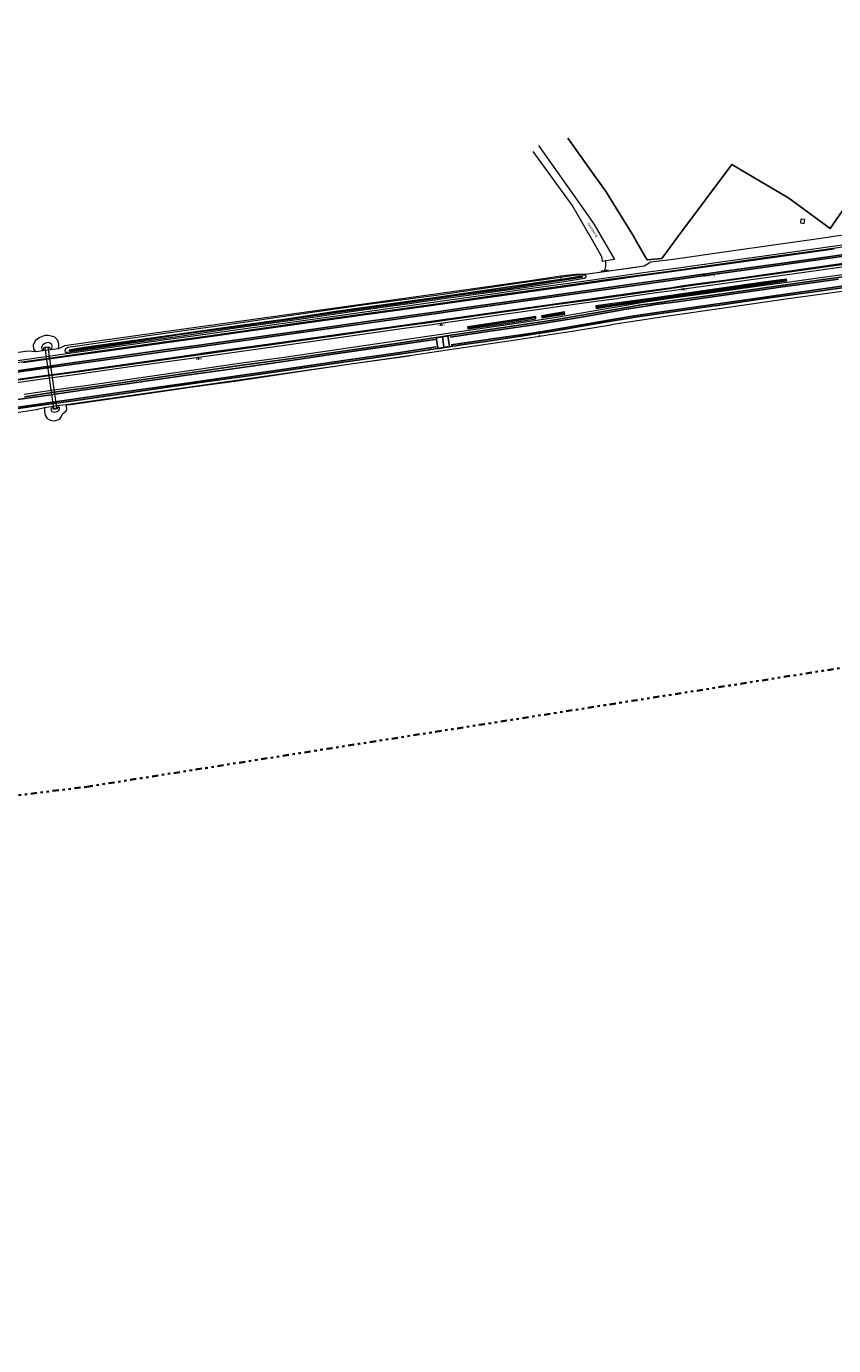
# Model space of a CAD drawing. Header units: metres. Extents: x 169249 to 194689, y 406250 to 412203.
# Tile 201 of 256: x 182637 to 182966, y 409037 to 409575. Entities that reach past the tile are written whole.
import ezdxf
from ezdxf.enums import TextEntityAlignment as Align

# ---------------------------------------------------------------- set-up
doc = ezdxf.new("R2010")
doc.units = ezdxf.units.M
doc.linetypes.add('BGT_NLCS_N264$0$AL-TEKENBLADGRENS', pattern=[11.5, 2.5, -1.5, 1, -1.5, 1, -1.5, 2.5])
doc.layers.get('0').update_dxf_attribs({"linetype": 'CONTINUOUS'})
for name, color, linetype, lineweight in [('BGT_NLCS_N264$0$B-WE-FV-FAUNAPASSAGE-GV', 252, 'CONTINUOUS', 18), ('BGT_NLCS_N264$0$B-WE-FV-GELEIDING_WILDRASTER-G', 252, 'CONTINUOUS', 18), ('BGT_NLCS_N264$0$B-WE-OG-TOPOGRAFIE_TERREIN_GROEN-GV', 252, 'CONTINUOUS', 18), ('BGT_NLCS_N264$0$B-WE-OG-TOPOGRAFIE_WATER-GV', 252, 'CONTINUOUS', 18), ('BGT_NLCS_N264$0$B-WE-OG-TOPOGRAFIE_WEG_BERM-GV', 252, 'CONTINUOUS', 18), ('BGT_NLCS_N264$0$B-WE-OG-TOPOGRAFIE_WEG_VERHARD-G', 252, 'CONTINUOUS', 18), ('BGT_NLCS_N264$0$B-WE-VW-VERKEERSTEKEN_BORD-S', 252, 'CONTINUOUS', 25), ('BGT_NLCS_N264$0$X-XX-AL-TEKENBLADGRENS-G', 252, 'BGT_NLCS_N264$0$AL-TEKENBLADGRENS', 35), ('X-XX-AL-REFERENTIE-G', 7, 'CONTINUOUS', 18)]:
    doc.layers.add(name, color=color, linetype=linetype, lineweight=lineweight)
for name, color, linetype in [('BGT_NLCS_N264$0$B-WE-IE-MEUBILAIR_WEGMEUBILAIR-S', 252, 'CONTINUOUS'), ('BGT_NLCS_N264$0$B-WE-IE-TERREINAFSCHEIDING_KUNSTMATIG_HEKWERK_RASTER-G', 252, 'CONTINUOUS'), ('BGT_NLCS_N264$0$B-WE-OG-TOPOGRAFIE_WATER_SLOOT-GV', 252, 'CONTINUOUS'), ('BGT_NLCS_N264$0$B-WE-OG-TOPOGRAFIE_WEG_RIJWEG-G', 252, 'CONTINUOUS'), ('BGT_NLCS_N264$0$B-WE-VW-MARKERING-G', 252, 'CONTINUOUS'), ('BGT_NLCS_N264$0$Label_Openbareruimte', 252, 'CONTINUOUS'), ('BGT_NLCS_N264$0$Label_Puntobject', 252, 'CONTINUOUS')]:
    doc.layers.add(name, color=color, linetype=linetype)
doc.styles.add('BGT_NLCS_N264$0$STANDARD', font='txt')

# ---------------------------------------------------------------- blocks, each defined once
blk = doc.blocks.new('BGT_NLCS_N264$0$SIE-WEG_SCHRIKHEK')
for points in [[(-1.125, 0), (-1.125, 0.1), (-1.5, 0.1), (-1.5, 0)], [(-0.375, 0), (-0.375, 0.1), (-0.75, 0.1), (-0.75, 0)], [(0.375, 0.1), (0, 0.1), (0, 0), (0.375, 0)], [(1.125, 0), (1.125, 0.1), (0.75, 0.1), (0.75, 0)]]:
    blk.add_hatch(color=0).paths.add_polyline_path(points)
at = {"color": 0}
for p, q in [((-1.125, 0), (-1.125, 0.1)), ((-0.75, 0), (-0.75, 0.1)), ((-0.375, 0), (-0.375, 0.1)), ((0, 0.1), (0, 0)), ((0.375, 0.1), (0.375, 0)), ((0.75, 0.1), (0.75, 0)), ((1.125, 0.1), (1.125, 0))]:
    blk.add_line(p, q, dxfattribs=at)
at = {"flags": 128}
for points in [[(-1.5, 0.1), (1.5, 0.1), (1.5, 0), (-1.5, 0)], [(-1.0125, 0.1), (-1.0125, 0.25), (-0.8625, 0.25), (-0.8625, 0.1)], [(0.8625, 0.1), (0.8625, 0.25), (1.0125, 0.25), (1.0125, 0.1)]]:
    blk.add_lwpolyline(points, close=True, dxfattribs=at)
blk = doc.blocks.new('BGT_NLCS_N264$0$SIE-WEG_PAAL_ALGEMEEN_TYPE_02-SO')
at = {"ltscale": 0.5}
h = blk.add_hatch(color=256, dxfattribs=at)
h.paths.add_polyline_path([(0, 0), (0.1875, 0, 0.41421356), (0, 0.1875)])
h.paths.add_polyline_path([(0, -0.1875), (0, 0), (-0.1875, 0, 0.41421356)])
for p, q in [((-0.1875, 0), (0.1875, 0)), ((0, -0.1875), (0, 0.1875))]:
    blk.add_line(p, q, dxfattribs=at)
blk.add_circle((0, 0), 0.1875, dxfattribs=at)
blk = doc.blocks.new('BGT_NLCS_N264')
at = {"layer": 'BGT_NLCS_N264$0$B-WE-FV-FAUNAPASSAGE-GV'}
blk.add_polyline3d([(182644.47, 409444.11, 16.21), (182648.05, 409419.36, 16.37), (182649.46, 409419.59, 16.4), (182645.85, 409444.33, 16.18), (182644.47, 409444.11, 16.21)], dxfattribs=at)
at = {"layer": 'BGT_NLCS_N264$0$B-WE-FV-GELEIDING_WILDRASTER-G'}
for p, q in [((182854.96, 409473.23, 17.21), (182855.01, 409472.7, 17.13)), ((182855.01, 409472.7, 17.13), (182855.03, 409472.48, 17.09)), ((182876.77, 409475.54, 17.25), (182865.17, 409474, 17.18)), ((182846.11, 409449.35, 17.45), (182846.36, 409448.81, 17.49))]:
    blk.add_line(p, q, dxfattribs=at)
for points in [[(182994.99, 409493.32, 16.97), (182978.34, 409491.16, 17.23), (182960.23, 409488.55, 17.25), (182943.8, 409486.22, 17.03), (182922.61, 409483.26, 17.1), (182900.97, 409480.12, 17.18), (182891.83, 409479.04, 17.33)], [(182891.83, 409479.04, 17.33), (182889.07, 409477.37, 17.37), (182876.77, 409475.54, 17.25)], [(182854.96, 409473.23, 17.21), (182842.62, 409471.31, 17.18), (182811.72, 409467.04, 17.37), (182774.76, 409461.91, 17.24), (182750.24, 409458.44, 17.3), (182722.89, 409454.66, 17.35), (182688.48, 409449.93, 17.53), (182652.61, 409444.86, 17.22), (182650.13, 409443.7, 17.24)], [(182865.17, 409474, 17.18), (182861.24, 409473.95, 17.18), (182855.08, 409473.25, 17.21), (182854.96, 409473.23, 17.21)], [(182846.36, 409448.81, 17.49), (182852.37, 409449.73, 17.44), (182860.67, 409451.01, 17.37), (182861.31, 409451.11, 17.37), (182875.5, 409453.49, 17.49), (182876.4, 409453.63, 17.49), (182887.13, 409455.33, 17.47), (182898.81, 409457.06, 17.39), (182922.58, 409460.49, 17.37), (182947.84, 409464.11, 17.37), (182969.91, 409467.16, 17.39), (182984.87, 409469.2, 17.43)], [(182794.18, 409441.01, 17.43), (182816.19, 409444.32, 17.41), (182837.5, 409447.49, 17.47), (182846.36, 409448.81, 17.49)], [(182640.81, 409442.36, 17.16), (182637.77, 409442.74, 17.32), (182631.76, 409441.86, 17.37), (182604.91, 409438.14, 17.19), (182599.56, 409437.28, 17.32)], [(182650.13, 409443.7, 17.24), (182646.08, 409443.12, 17.21), (182644.68, 409442.92, 17.2), (182640.81, 409442.36, 17.16)], [(182653.26, 409420.91, 17.35), (182655.12, 409420.92, 17.47), (182658.77, 409421.49, 17.45), (182681.71, 409424.79, 17.49), (182704.8, 409428.12, 17.6), (182722.99, 409430.64, 17.66), (182744.63, 409433.85, 17.47), (182768.46, 409437.34, 17.49), (182793.04, 409440.84, 17.43), (182794.18, 409441.01, 17.43)], [(182580.37, 409410.13, 17.43), (182580.76, 409410.18, 17.43), (182582.32, 409410.39, 17.42), (182589.04, 409411.3, 17.39), (182619.81, 409415.75, 17.35), (182624.91, 409416.5, 17.37), (182626.8, 409416.78, 17.38), (182641.05, 409418.88, 17.45), (182644.46, 409419.75, 17.43)], [(182644.46, 409419.75, 17.43), (182647.98, 409420.24, 17.33), (182649.31, 409420.49, 17.39), (182653.26, 409420.91, 17.35)]]:
    blk.add_polyline3d(points, dxfattribs=at)
at = {"layer": 'BGT_NLCS_N264$0$B-WE-IE-TERREINAFSCHEIDING_KUNSTMATIG_HEKWERK_RASTER-G'}
blk.add_polyline3d([(183017.22, 409562.12, 16.88), (182996.51, 409536.39, 16.86), (182978.21, 409511.81, 17.1), (182965.01, 409492.71, 17.09), (182948.06, 409505.05, 17.2), (182924.92, 409518.84, 17.28), (182903.11, 409489.75, 17.29), (182896.35, 409480.5, 17.55), (182890.3, 409479.95, 17.51), (182889.26, 409481.74, 17.46), (182885.6, 409488.04, 17.29), (182884.97, 409489.12, 17.3), (182874.86, 409505.61, 17.24), (182873.6, 409507.68, 17.24), (182869.41, 409513.56, 17.25), (182857.96, 409529.59, 17.27)], dxfattribs=at)
at = {"layer": 'BGT_NLCS_N264$0$B-WE-OG-TOPOGRAFIE_TERREIN_GROEN-GV'}
blk.add_arc((182865.04, 409478.39, -24.84), 8.45, 336.4241, 7.4034, dxfattribs=at)
at = {"layer": 'BGT_NLCS_N264$0$B-WE-OG-TOPOGRAFIE_WATER-GV'}
for points in [[(182775.27, 409461.58, 17.27), (182748.06, 409457.69, 17.3), (182718.03, 409453.3, 17.3), (182689.64, 409449.36, 17.32), (182656.86, 409444.63, 17.17), (182653.96, 409444.21, 17.1), (182653.04, 409443.65, 17.15), (182653.01, 409443.6, 17.15), (182652.64, 409442.76, 17.2), (182652.81, 409442.21, 17.22), (182653.81, 409442.22, 17.4), (182679.05, 409445.9, 17.37), (182699.58, 409448.87, 17.52), (182722.66, 409452.16, 17.3), (182748.32, 409455.74, 17.35), (182771.62, 409459.13, 17.37), (182793.28, 409462.12, 17.4), (182808.27, 409464.25, 17.37), (182818.34, 409465.64, 17.4), (182837.32, 409468.2, 17.37), (182856.49, 409471.08, 17.25), (182864.73, 409472.49, 17.2), (182865.41, 409473.04, 17.2), (182865.33, 409473.66, 17.2), (182864.15, 409473.73, 17.12), (182862.13, 409473.75, 17.15), (182859.62, 409473.43, 17.1), (182855.9, 409472.83, 17.12), (182855.01, 409472.7, 17.12)], [(182855.01, 409472.7, 17.12), (182836.43, 409470.17, 17.2), (182805.27, 409465.58, 17.22), (182775.27, 409461.58, 17.27)], [(182869.41, 409460.64, 17.29), (182869.45, 409460.11, 17.28), (182878.2, 409461.38, 17.56), (182892.48, 409463.42, 17.59), (182912.02, 409466.23, 17.48), (182932.45, 409469.14, 17.46), (182947.24, 409471.33, 17.4), (182947.16, 409471.74, 17.41), (182947.11, 409472.03, 17.41), (182937.59, 409470.82, 17.34), (182912.12, 409467.16, 17.38), (182892.52, 409464.34, 17.37), (182876.3, 409462.13, 17.41), (182869.38, 409461.11, 17.3), (182869.41, 409460.64, 17.29)], [(182844.92, 409455.9, 17.42), (182844.87, 409456.85, 17.34), (182832.33, 409454.87, 17.39), (182817.02, 409452.66, 17.46), (182817.14, 409451.73, 17.51), (182831.82, 409453.88, 17.47), (182844.92, 409455.9, 17.42)], [(182856.65, 409457.82, 17.52), (182856.51, 409458.69, 17.38), (182847.13, 409457.16, 17.27), (182847.32, 409456.26, 17.38), (182851.55, 409456.96, 17.48), (182856.65, 409457.82, 17.52)]]:
    blk.add_polyline3d(points, dxfattribs=at)
at = {"layer": 'BGT_NLCS_N264$0$B-WE-OG-TOPOGRAFIE_WATER_SLOOT-GV'}
for points in [[(182717.49, 409452.23, 16.77), (182688.82, 409448.12, 16.86), (182660.48, 409444.13, 16.73), (182654.92, 409443.24, 16.73), (182654.49, 409443, 16.73), (182654.99, 409442.88, 16.88), (182676.34, 409445.99, 16.88), (182699.68, 409449.45, 17.12), (182717.46, 409451.89, 16.9), (182742.8, 409455.42, 16.9), (182764.17, 409458.59, 16.95), (182789.81, 409462.15, 16.99), (182813.05, 409465.46, 16.9), (182832.19, 409468.01, 16.8), (182851.29, 409470.96, 16.77), (182863.83, 409472.86, 16.88), (182863.93, 409473, 16.97), (182862.63, 409473.11, 16.97), (182856.84, 409472.14, 16.75), (182845.31, 409470.55, 16.82), (182838.92, 409469.57, 16.77), (182819.2, 409466.73, 16.82), (182803.21, 409464.45, 16.99), (182782.66, 409461.54, 16.82), (182764.15, 409458.95, 16.8), (182742.88, 409455.78, 16.77), (182717.49, 409452.23, 16.77)], [(182892.7, 409463.89, 17.21), (182912.11, 409466.58, 17.18), (182931.98, 409469.4, 17.2), (182946.49, 409471.54, 17.41), (182946.47, 409471.74, 17.41), (182931.95, 409469.59, 17.2), (182912.08, 409466.78, 17.18), (182892.67, 409464.09, 17.21), (182877.75, 409461.92, 17.22), (182869.6, 409460.76, 17.29), (182869.63, 409460.56, 17.29), (182877.78, 409461.73, 17.22), (182892.7, 409463.89, 17.21)], [(182844.67, 409456.35, 17.17), (182844.64, 409456.55, 17.17), (182838.87, 409455.64, 17.23), (182827.28, 409453.85, 17.29), (182817.32, 409452.37, 17.26), (182817.35, 409452.17, 17.26), (182827.31, 409453.65, 17.29), (182838.9, 409455.45, 17.23), (182844.67, 409456.35, 17.17)], [(182847.47, 409456.73, 17.09), (182851.6, 409457.37, 17.18), (182856.47, 409458.14, 17.3), (182856.44, 409458.33, 17.3), (182851.57, 409457.57, 17.18), (182847.44, 409456.93, 17.09), (182847.47, 409456.73, 17.09)]]:
    blk.add_polyline3d(points, dxfattribs=at)
at = {"layer": 'BGT_NLCS_N264$0$B-WE-OG-TOPOGRAFIE_WEG_BERM-GV'}
for p, q in [((182872.79, 409475.01, 17.23), (182865.17, 409474, 17.18)), ((182876.77, 409475.54, 17.25), (182872.79, 409475.01, 17.23)), ((182653.26, 409420.91, 17.35), (182794.18, 409441.01, 0.57))]:
    blk.add_line(p, q, dxfattribs=at)
for points in [[(182616.3, 409436.49, 17.39), (182653.55, 409441.77, 17.56), (182665.85, 409443.48, 17.52), (182690.1, 409446.86, 17.55), (182692.87, 409447.25, 17.56), (182705.98, 409449.09, 17.54), (182720.62, 409451.14, 17.52), (182749.8, 409455.25, 17.47), (182766.45, 409457.55, 17.48), (182798.05, 409461.93, 17.43), (182804.89, 409462.93, 17.43), (182828.18, 409466.26, 17.41), (182840.06, 409467.92, 17.37), (182864.23, 409471.29, 17.33), (182873.51, 409472.64, 17.32), (182888.73, 409474.72, 17.3), (182900.98, 409476.39, 17.26), (182903.98, 409476.81, 17.25), (182922.28, 409479.42, 17.25), (182939.02, 409481.75, 17.24), (182961.18, 409484.85, 17.26), (182994.1, 409489.48, 17.25)], [(182616.42, 409435.7, 17.44), (182653.66, 409440.98, 17.61), (182665.96, 409442.69, 17.57), (182690.21, 409446.07, 17.6), (182692.98, 409446.46, 17.61), (182706.09, 409448.29, 17.59), (182720.73, 409450.35, 17.57), (182749.91, 409454.46, 17.52), (182766.56, 409456.76, 17.53), (182798.16, 409461.14, 17.48), (182805.01, 409462.13, 17.48), (182828.3, 409465.46, 17.46), (182840.17, 409467.13, 17.42), (182864.35, 409470.49, 17.38), (182873.62, 409471.85, 17.37), (182888.84, 409473.92, 17.35), (182901.1, 409475.59, 17.31), (182904.1, 409476.02, 17.3), (182922.09, 409478.58, 17.3), (182922.13, 409478.55, 17.27), (182939.13, 409480.96, 17.29), (182961.29, 409484.06, 17.31), (182994.21, 409488.69, 17.3)], [(183003.75, 409482.66, 17.29), (182955.24, 409475.88, 17.3), (182921.83, 409471.21, 17.3), (182905.11, 409468.88, 17.34), (182900.42, 409468.23, 17.36), (182893.93, 409467.34, 17.36), (182879.87, 409465.32, 17.4), (182877.85, 409464.99, 17.39), (182869.24, 409463.81, 17.38), (182852.74, 409461.57, 17.38), (182816.42, 409456.41, 17.45), (182806.02, 409454.93, 17.45), (182801.51, 409454.29, 17.45), (182791.04, 409452.91, 17.44), (182764.37, 409449.09, 17.54), (182736.32, 409445.09, 17.59), (182707.1, 409441.06, 17.54), (182702.32, 409440.39, 17.54), (182677.31, 409436.89, 17.54), (182655.78, 409433.82, 17.44), (182643.51, 409432.17, 17.42), (182627.13, 409429.87, 17.43)], [(182627.24, 409429.08, 17.38), (182643.61, 409431.37, 17.37), (182655.89, 409433.03, 17.39), (182677.42, 409436.1, 17.49), (182702.43, 409439.6, 17.49), (182707.21, 409440.26, 17.49), (182736.43, 409444.3, 17.54), (182764.48, 409448.3, 17.49), (182791.15, 409452.11, 17.39), (182801.62, 409453.49, 17.4), (182806.13, 409454.14, 17.4), (182816.53, 409455.62, 17.39), (182852.85, 409460.78, 17.33), (182869.35, 409463.02, 17.33), (182877.97, 409464.2, 17.34), (182879.99, 409464.53, 17.35), (182894.05, 409466.55, 17.31), (182900.53, 409467.44, 17.31), (182905.22, 409468.09, 17.29), (182921.95, 409470.42, 17.25), (182955.35, 409475.09, 17.25), (183003.86, 409481.86, 17.23)], [(182636.11, 409425.09, 17.49), (182647.23, 409426.75, 17.51), (182656.15, 409428.03, 17.43), (182666.92, 409429.53, 17.51), (182685.62, 409432.22, 17.66), (182706.26, 409435.18, 17.64), (182723.99, 409437.78, 17.7), (182742.23, 409440.22, 17.61), (182780.23, 409445.77, 17.51), (182801.48, 409448.88, 17.51), (182822.1, 409451.94, 17.51), (182851.71, 409456.25, 17.43), (182884.02, 409461.88, 17.49), (182887.86, 409462.55, 17.47), (182891.48, 409463.04, 17.47), (182900.78, 409464.38, 17.45), (182915.81, 409466.44, 17.45), (182935.22, 409469.16, 17.43), (182952.32, 409471.56, 17.37), (182979.71, 409475.33, 17.29)], [(182891.83, 409479.04, 17.33), (182889.07, 409477.37, 17.37), (182882.77, 409476.43, 17.3), (182876.77, 409475.54, 17.25)], [(182650.13, 409443.7, 17.24), (182650.26, 409445.22, 17), (182650.2, 409445.54, 16.97), (182649.83, 409446.99, 16.95), (182648.68, 409448.34, 16.95), (182646.68, 409448.93, 17.02), (182646.08, 409449.14, 17.02), (182646.08, 409449.14, 17.02), (182644.54, 409449.03, 17.02), (182642.5, 409448.23, 16.97), (182640.78, 409447.05, 17.02), (182639.77, 409445.29, 17.05), (182639.91, 409443.56, 17.05), (182640.81, 409442.36, 17.16)], [(182647.53, 409444.53, 16.3), (182647.37, 409445.39, 16.27), (182646.18, 409446.21, 16.27), (182644.87, 409445.97, 16.27), (182643.71, 409445.3, 16.27), (182643.18, 409444.28, 16.32), (182643.4, 409443.28, 16.32), (182643.93, 409443.31, 16.32), (182644.41, 409444.28, 16.3), (182645.84, 409444.47, 16.27), (182646.39, 409444.22, 16.27), (182646.64, 409443.64, 16.27), (182647.45, 409443.79, 16.3), (182647.53, 409444.53, 16.3)], [(182644.46, 409419.75, 17.43), (182644.34, 409418.09, 17.35), (182644.7, 409416.58, 17.35), (182645.48, 409415.25, 17.35), (182646.83, 409414.5, 17.35), (182648.34, 409414.27, 17.31), (182650.33, 409414.75, 17.33), (182651.22, 409415.7, 17.35), (182651.55, 409416.89, 17.33), (182652.09, 409417.38, 17.33), (182653.19, 409418.3, 17.36), (182653.5, 409419.22, 17.38), (182653.26, 409420.91, 17.35)], [(182647.35, 409418.09, 16.29), (182648.39, 409417.79, 16.29), (182649.1, 409417.92, 16.3), (182650.12, 409418.39, 16.32), (182650.58, 409419.03, 16.37), (182650.46, 409419.82, 16.35), (182649.84, 409419.88, 16.35), (182649.69, 409419.75, 16.35), (182649.6, 409419.15, 16.29), (182648.05, 409418.91, 16.29), (182647.9, 409419.32, 16.32), (182647.61, 409419.6, 16.27), (182647.13, 409419.48, 16.3), (182646.92, 409418.94, 16.3), (182647.35, 409418.09, 16.29)]]:
    blk.add_polyline3d(points, dxfattribs=at)
at = {"layer": 'BGT_NLCS_N264$0$B-WE-OG-TOPOGRAFIE_WEG_RIJWEG-G'}
for points in [[(182809.02, 409448.89, 17.68), (182809.68, 409449.01, 17.67), (182810.28, 409449.15, 17.66), (182822.25, 409450.95, 17.51), (182851.87, 409455.27, 17.43), (182884.2, 409460.89, 17.49), (182887.07, 409461.4, 17.48), (182888.01, 409461.57, 17.47), (182888.97, 409461.7, 17.47), (182891.62, 409462.05, 17.47), (182900.92, 409463.39, 17.45), (182915.95, 409465.45, 17.45), (182935.36, 409468.17, 17.43), (182952.46, 409470.57, 17.37), (182979.85, 409474.34, 17.29)], [(182987.52, 409470.92, 17.35), (182964.07, 409467.69, 17.33), (182963.3, 409467.58, 17.33), (182938.35, 409464.14, 17.29), (182918.96, 409461.35, 17.37), (182916.7, 409461.02, 17.37), (182884.64, 409456.4, 17.39), (182883.19, 409456.16, 17.39), (182878.12, 409455.34, 17.39), (182873.2, 409454.49, 17.33), (182864.43, 409452.97, 17.39), (182852.87, 409450.93, 17.39), (182845.65, 409449.83, 17.39), (182838.91, 409448.82, 17.38), (182835.17, 409448.25, 17.37), (182824.46, 409446.63, 17.37), (182813.59, 409445.08, 17.52), (182812.35, 409444.88, 17.52), (182810.89, 409444.66, 17.54), (182809.62, 409444.46, 17.56)], [(182636.25, 409424.1, 17.49), (182647.38, 409425.76, 17.51), (182656.29, 409427.04, 17.43), (182667.06, 409428.54, 17.51), (182685.76, 409431.23, 17.66), (182706.41, 409434.19, 17.64), (182724.13, 409436.79, 17.7), (182742.37, 409439.23, 17.61), (182780.37, 409444.78, 17.51), (182800.88, 409447.73, 17.63), (182802.03, 409447.93, 17.64), (182803.18, 409448.09, 17.65), (182804.23, 409448.2, 17.66)], [(182804.23, 409448.2, 17.66), (182804.27, 409448.21, 17.66), (182804.7, 409448.27, 17.67), (182805.07, 409448.32, 17.68), (182805.47, 409448.36, 17.68), (182805.86, 409448.46, 17.69), (182806.24, 409448.55, 17.69), (182806.64, 409448.58, 17.7), (182806.75, 409448.6, 17.7)], [(182806.75, 409448.6, 17.7), (182807.06, 409448.66, 17.7), (182807.42, 409448.69, 17.7), (182807.83, 409448.77, 17.69), (182808.23, 409448.86, 17.69), (182808.64, 409448.91, 17.69), (182809.02, 409448.89, 17.68)], [(182809.62, 409444.46, 17.56), (182809.28, 409444.43, 17.57), (182808.88, 409444.42, 17.58), (182808.5, 409444.37, 17.57), (182808.07, 409444.27, 17.58), (182807.68, 409444.2, 17.58), (182807.3, 409444.16, 17.58), (182806.91, 409444.11, 17.58), (182806.48, 409444.04, 17.57), (182806.09, 409443.97, 17.57), (182805.67, 409443.9, 17.56), (182805.31, 409443.84, 17.55), (182804.93, 409443.82, 17.55), (182804.45, 409443.72, 17.55), (182802.97, 409443.52, 17.54), (182801.73, 409443.36, 17.54), (182801.37, 409443.29, 17.54), (182789.3, 409441.51, 17.39), (182765.44, 409438.08, 17.39), (182728.78, 409432.81, 17.49), (182709.96, 409430.14, 17.55), (182695.62, 409428.13, 17.5), (182684.5, 409426.57, 17.45), (182661.93, 409423.28, 17.41), (182660.84, 409423.12, 17.41), (182660.23, 409423.03, 17.41), (182639.28, 409420.08, 17.37), (182626.5, 409418.15, 17.39)]]:
    blk.add_polyline3d(points, dxfattribs=at)
at = {"layer": 'BGT_NLCS_N264$0$B-WE-OG-TOPOGRAFIE_WEG_VERHARD-G'}
for points in [[(182845.91, 409526.56, 16.97), (182864, 409501.02, 17.04), (182868.71, 409494.36, 17.06), (182876.95, 409480.1, 17.18), (182873.42, 409479.48, 17.21)], [(182873.42, 409479.48, 17.21), (182872.09, 409479.25, 17.23), (182871.93, 409480.49, 17.23), (182871.66, 409481.45, 17.23), (182866.47, 409490.52, 17.07), (182865.83, 409491.64, 17.05), (182859.73, 409502.3, 16.87), (182843.74, 409524.07, 16.94)], [(182954.42, 409494.82, 17.21), (182954.59, 409496.38, 17.24), (182953.04, 409496.58, 17.21), (182952.88, 409495.01, 17.2), (182954.42, 409494.82, 17.21)]]:
    blk.add_polyline3d(points, dxfattribs=at)
at = {"layer": 'BGT_NLCS_N264$0$B-WE-VW-MARKERING-G'}
for p, q in [((182804.23, 409448.2, 17.66), (182804.23, 409448.2, 17.66)), ((182806.75, 409448.6, 17.7), (182806.75, 409448.6, 17.7))]:
    blk.add_line(p, q, dxfattribs=at)
at = {"layer": 'BGT_NLCS_N264$0$B-WE-VW-MARKERING-G', "linetype": 'Continuous'}
for points in [[(182635.54, 409438.04, 17.55), (182656.1, 409440.91, 17.52), (182671.03, 409442.98, 17.61), (182693.43, 409446.14, 17.62), (182706.14, 409447.91, 17.63), (182717.74, 409449.51, 17.63), (182726.34, 409450.73, 17.59), (182763.92, 409455.99, 17.63), (182772.53, 409457.22, 17.55), (182793.45, 409460.14, 17.54), (182805.06, 409461.78, 17.52), (182820.36, 409463.93, 17.51), (182856.23, 409468.95, 17.44), (182886.28, 409473.21, 17.35), (182904.14, 409475.7, 17.34), (182922.04, 409478.2, 17.34), (182966.57, 409484.46, 17.33)], [(183002.64, 409485.93, 17.39), (182961.88, 409480.24, 17.39), (182925.91, 409475.15, 17.39), (182923.97, 409474.88, 17.39), (182911.98, 409473.24, 17.45), (182904.64, 409472.2, 17.45), (182888.3, 409469.9, 17.45), (182850.3, 409464.59, 17.52), (182808.04, 409458.63, 17.58), (182805.55, 409458.22, 17.58), (182805.4, 409458.2, 17.58)], [(183422.65, 409544.08, 18.23), (183416.82, 409543.95, 18.19), (183411.3, 409543.63, 18.19), (183406.61, 409543.16, 18.19), (183399.75, 409542.25, 18.17), (183395.83, 409541.73, 18.16), (183378.95, 409539.37, 18.09), (183367.97, 409537.84, 18.04), (183336.02, 409533.37, 17.94), (183300.65, 409528.4, 17.9), (183296.63, 409527.84, 17.89), (183262.83, 409523.07, 17.78), (183229.09, 409518.32, 17.64), (183201.8, 409514.52, 17.51), (183191.4, 409513.07, 17.46), (183144.91, 409506.54, 17.44), (183110.75, 409501.78, 17.4), (183102.69, 409500.65, 17.4), (183077.93, 409497.18, 17.4), (183041.57, 409492.08, 17.38), (183003.7, 409486.76, 17.39), (182989.94, 409484.83, 17.39), (182950.57, 409479.3, 17.38), (182923.78, 409475.55, 17.42)], [(182985.58, 409480.6, 17.32), (182921.82, 409471.55, 17.39), (182912, 409470.32, 17.38), (182905.06, 409469.27, 17.41), (182900.36, 409468.57, 17.43), (182887.17, 409466.7, 17.43), (182867.98, 409464.02, 17.47), (182831.2, 409458.85, 17.54), (182805.97, 409455.29, 17.54), (182801.17, 409454.61, 17.54), (182764.31, 409449.46, 17.57), (182736.26, 409445.53, 17.63), (182708.38, 409441.71, 17.58), (182707.04, 409441.52, 17.58), (182655.52, 409434.16, 17.64), (182640.22, 409432.05, 17.73), (182613.04, 409428.27, 17.6)], [(182809.92, 409448.37, 17.53), (182825.32, 409450.65, 17.57), (182843.26, 409453.28, 17.57), (182852.71, 409454.72, 17.49), (182864.29, 409456.68, 17.53), (182881.91, 409459.75, 17.55), (182888.19, 409460.82, 17.57), (182893.87, 409461.66, 17.53), (182902.67, 409462.87, 17.57), (182912.2, 409464.21, 17.49), (182924.55, 409465.96, 17.51), (182938.22, 409467.9, 17.47), (182944.62, 409468.81, 17.45), (182953.74, 409470.05, 17.41), (182968.41, 409472.12, 17.37)], [(182971.57, 409469.41, 17.37), (182950.52, 409466.46, 17.33), (182929.64, 409463.47, 17.37), (182908.51, 409460.53, 17.43), (182894.21, 409458.51, 17.41), (182885.02, 409457.08, 17.45), (182876.86, 409455.7, 17.43), (182869.96, 409454.48, 17.39), (182854.85, 409451.91, 17.41), (182847.59, 409450.77, 17.41), (182840.55, 409449.68, 17.43), (182828.92, 409447.98, 17.49), (182810.31, 409445.23, 17.43)], [(182627.72, 409422.19, 17.47), (182645.97, 409424.8, 17.55), (182660.76, 409426.92, 17.61), (182681.92, 409429.91, 17.59), (182702.43, 409432.91, 17.84), (182720.35, 409435.37, 17.74), (182742.25, 409438.53, 17.68), (182762.17, 409441.41, 17.55), (182780.23, 409443.98, 17.51), (182803.84, 409447.48, 17.53)], [(182804.19, 409444.39, 17.53), (182789.36, 409442.19, 17.47), (182767.38, 409439.02, 17.59), (182741.33, 409435.25, 17.59), (182717.38, 409431.8, 17.61), (182699.51, 409429.26, 17.61), (182676.01, 409425.9, 17.57), (182654.27, 409422.83, 17.51), (182633.57, 409419.86, 17.37)]]:
    blk.add_polyline3d(points, dxfattribs=at)
at = {"layer": 'BGT_NLCS_N264$0$B-WE-VW-MARKERING-G'}
for points in [[(182923.78, 409475.55, 17.42), (182904.55, 409472.86, 17.45), (182884.84, 409470.09, 17.48), (182844.75, 409464.44, 17.54), (182814.54, 409460.2, 17.54), (182805.46, 409458.92, 17.55), (182777.88, 409455.05, 17.57), (182755.15, 409451.84, 17.59), (182726.86, 409447.81, 17.64), (182706.55, 409445.03, 17.65), (182696.13, 409443.58, 17.66), (182655.66, 409437.9, 17.54), (182635.91, 409435.09, 17.62), (182607.64, 409431.12, 17.67)], [(182607.72, 409430.51, 17.63), (182619.08, 409432.1, 17.6), (182636, 409434.49, 17.62), (182655.55, 409437.2, 17.66), (182684.25, 409441.24, 17.67), (182704.41, 409444.04, 17.71), (182706.64, 409444.36, 17.71), (182732.64, 409448, 17.71), (182747.15, 409450.03, 17.7), (182768.57, 409453.04, 17.6), (182789.76, 409456.03, 17.62), (182805.4, 409458.2, 17.58)], [(182804.23, 409448.2, 17.66), (182804.87, 409443.88, 17.56), (182804.88, 409443.81, 17.55)], [(182807.38, 409444.17, 17.58), (182807.37, 409444.25, 17.58), (182806.75, 409448.6, 17.7)], [(182809.62, 409444.46, 17.56), (182809.6, 409444.58, 17.57), (182809.02, 409448.89, 17.68)]]:
    blk.add_polyline3d(points, dxfattribs=at)
at = {"layer": 'BGT_NLCS_N264$0$X-XX-AL-TEKENBLADGRENS-G'}
blk.add_polyline3d([(179459.62, 408045.11, 0), (179824.88, 408233.02, 0), (181328.16, 409006.39, 0), (181394.76, 409023.68, 0), (181539.35, 409117.36, 0), (181648.39, 409103.79, 0), (181736.79, 409149.58, 0), (182661.62, 409265.02, 0), (183148.16, 409341.6, 0), (183404.61, 409381.96, 0), (183657.89, 409105.81, 0), (183889.73, 409338.43, 0), (183732.95, 409543.13, 0), (183924.51, 409664.89, 0), (184371.53, 409746.39, 0)], dxfattribs=at)
at = {"layer": 'BGT_NLCS_N264$0$B-WE-IE-MEUBILAIR_WEGMEUBILAIR-S', "color": 7}
for p in [(182905.24, 409468.02, 17.28), (182806.23, 409453.43, 17.54), (182707.3, 409439.63, 17.79)]:
    blk.add_blockref('BGT_NLCS_N264$0$SIE-WEG_PAAL_ALGEMEEN_TYPE_02-SO', p, dxfattribs=at)
at = {"layer": 'BGT_NLCS_N264$0$B-WE-VW-VERKEERSTEKEN_BORD-S', "color": 7, "rotation": 7.74538442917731}
blk.add_blockref('BGT_NLCS_N264$0$SIE-WEG_SCHRIKHEK', (182872.95, 409475.33, 17.38), dxfattribs=at)
at = {"layer": 'BGT_NLCS_N264$0$Label_Openbareruimte', "color": 252, "lineweight": 18, "style": 'BGT_NLCS_N264$0$STANDARD'}
for s, rotation, p in [('Gerritsweg', -55.3085, (182867.95, 409492.1)), ('Bosweg', 7.8709, (182915.64, 409473.56))]:
    blk.add_text(s, height=1, rotation=rotation, dxfattribs=at).set_placement(p, align=Align.MIDDLE)
at = {"layer": 'BGT_NLCS_N264$0$Label_Puntobject', "lineweight": 18, "style": 'BGT_NLCS_N264$0$STANDARD'}
for s, p in [('39.1', (182905.24, 409468.02, 17.28)), ('39.0', (182806.23, 409453.43, 17.54)), ('38.9', (182707.3, 409439.63, 17.79))]:
    blk.add_text(s, height=1, dxfattribs=at).set_placement(p, align=Align.MIDDLE)

msp = doc.modelspace()

# ---------------------------------------------------------------- block references
at = {"layer": 'X-XX-AL-REFERENTIE-G'}
msp.add_blockref('BGT_NLCS_N264', (0, 0), dxfattribs=at)

doc.saveas('drawing.dxf')
